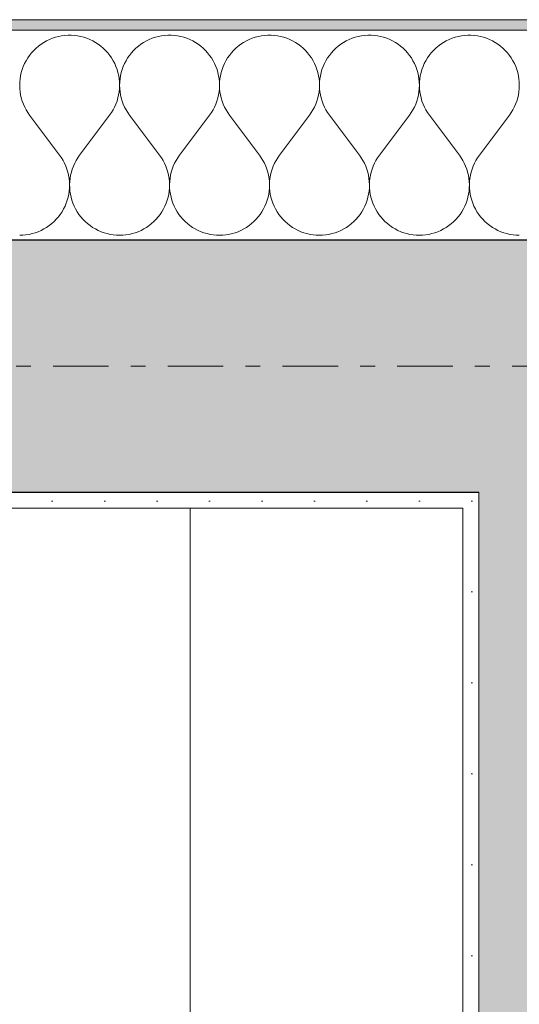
# Model space of a CAD drawing. Extents: x 100 to 2982, y 37 to 2050.
# Tile 72 of 135: x 1046 to 1093, y 1729 to 1823. Entities that reach past the tile are written whole.
import ezdxf
from ezdxf.xclip import XClip

# ---------------------------------------------------------------- set-up
doc = ezdxf.new("R2010")
doc.units = 0
doc.header["$MEASUREMENT"] = 0
doc.header["$XCLIPFRAME"] = 0
doc.linetypes.add('Przerywana podwójnie', pattern=[54.680554, 26.458333, -10.583333, 7.055556, -10.583333])
doc.linetypes.add('Wipeout_Contour', pattern=[5000, 0, -5000])
for name, color, linetype in [('250-A Schody Pochylnie', 7, 'Continuous'), ('410-K Osie', 7, 'Continuous'), ('420-K Ściany', 7, 'Continuous'), ('820-G Rysunki Obrazki', 7, 'Continuous')]:
    doc.layers.add(name, color=color, linetype=linetype)
pattern_1 = [(0, (-18316.349, -206.5255), (0, 8.660254), [0, -5]), (0, (-18313.849, -202.195), (0, 8.660254), [0, -5])]

# ---------------------------------------------------------------- blocks, each defined once
blk = doc.blocks.new('*X4')
at = {"layer": '420-K Ściany', "color": 174, "linetype": 'Continuous', "lineweight": 5, "ltscale": 0.2}
for p, q in [((1048.672, 1820.739), (1048.388, 1820.624)), ((1048.962, 1820.835), (1048.672, 1820.739)), ((1049.257, 1820.913), (1048.962, 1820.835)), ((1049.557, 1820.972), (1049.257, 1820.913)), ((1049.86, 1821.011), (1049.557, 1820.972)), ((1050.165, 1821.03), (1049.86, 1821.011)), ((1050.471, 1821.03), (1050.165, 1821.03)), ((1050.776, 1821.011), (1050.471, 1821.03)), ((1051.079, 1820.972), (1050.776, 1821.011)), ((1051.379, 1820.913), (1051.079, 1820.972)), ((1051.674, 1820.835), (1051.379, 1820.913)), ((1051.964, 1820.739), (1051.674, 1820.835)), ((1052.247, 1820.624), (1051.964, 1820.739)), ((1058.195, 1820.739), (1057.912, 1820.624)), ((1058.485, 1820.835), (1058.195, 1820.739)), ((1058.781, 1820.913), (1058.485, 1820.835)), ((1059.081, 1820.972), (1058.781, 1820.913)), ((1059.384, 1821.011), (1059.081, 1820.972)), ((1059.689, 1821.03), (1059.384, 1821.011)), ((1059.994, 1821.03), (1059.689, 1821.03)), ((1060.299, 1821.011), (1059.994, 1821.03)), ((1060.602, 1820.972), (1060.299, 1821.011)), ((1060.902, 1820.913), (1060.602, 1820.972)), ((1061.198, 1820.835), (1060.902, 1820.913)), ((1061.488, 1820.739), (1061.198, 1820.835)), ((1061.771, 1820.624), (1061.488, 1820.739)), ((1067.719, 1820.739), (1067.436, 1820.624)), ((1068.009, 1820.835), (1067.719, 1820.739)), ((1068.305, 1820.913), (1068.009, 1820.835)), ((1068.605, 1820.972), (1068.305, 1820.913)), ((1068.908, 1821.011), (1068.605, 1820.972)), ((1069.213, 1821.03), (1068.908, 1821.011)), ((1069.518, 1821.03), (1069.213, 1821.03)), ((1069.823, 1821.011), (1069.518, 1821.03)), ((1070.126, 1820.972), (1069.823, 1821.011)), ((1070.426, 1820.913), (1070.126, 1820.972)), ((1070.722, 1820.835), (1070.426, 1820.913)), ((1071.012, 1820.739), (1070.722, 1820.835)), ((1071.295, 1820.624), (1071.012, 1820.739)), ((1077.243, 1820.739), (1076.96, 1820.624)), ((1077.533, 1820.835), (1077.243, 1820.739)), ((1077.829, 1820.913), (1077.533, 1820.835)), ((1078.128, 1820.972), (1077.829, 1820.913)), ((1078.431, 1821.011), (1078.128, 1820.972)), ((1078.736, 1821.03), (1078.431, 1821.011)), ((1079.042, 1821.03), (1078.736, 1821.03)), ((1079.347, 1821.011), (1079.042, 1821.03)), ((1079.65, 1820.972), (1079.347, 1821.011)), ((1079.95, 1820.913), (1079.65, 1820.972)), ((1080.246, 1820.835), (1079.95, 1820.913)), ((1080.536, 1820.739), (1080.246, 1820.835)), ((1080.819, 1820.624), (1080.536, 1820.739)), ((1086.767, 1820.739), (1086.484, 1820.624)), ((1087.057, 1820.835), (1086.767, 1820.739)), ((1087.352, 1820.913), (1087.057, 1820.835)), ((1087.652, 1820.972), (1087.352, 1820.913)), ((1087.955, 1821.011), (1087.652, 1820.972)), ((1088.26, 1821.03), (1087.955, 1821.011)), ((1088.566, 1821.03), (1088.26, 1821.03)), ((1088.871, 1821.011), (1088.566, 1821.03)), ((1089.174, 1820.972), (1088.871, 1821.011)), ((1089.474, 1820.913), (1089.174, 1820.972)), ((1089.769, 1820.835), (1089.474, 1820.913)), ((1090.059, 1820.739), (1089.769, 1820.835)), ((1090.343, 1820.624), (1090.059, 1820.739)), ((1047.114, 1819.793), (1046.894, 1819.581)), ((1047.346, 1819.992), (1047.114, 1819.793)), ((1047.591, 1820.175), (1047.346, 1819.992)), ((1047.847, 1820.341), (1047.591, 1820.175)), ((1048.113, 1820.492), (1047.847, 1820.341)), ((1048.388, 1820.624), (1048.113, 1820.492)), ((1052.523, 1820.492), (1052.247, 1820.624)), ((1052.789, 1820.341), (1052.523, 1820.492)), ((1053.045, 1820.175), (1052.789, 1820.341)), ((1053.289, 1819.992), (1053.045, 1820.175)), ((1053.522, 1819.793), (1053.289, 1819.992)), ((1053.741, 1819.581), (1053.522, 1819.793)), ((1056.637, 1819.793), (1056.418, 1819.581)), ((1056.87, 1819.992), (1056.637, 1819.793)), ((1057.115, 1820.175), (1056.87, 1819.992)), ((1057.371, 1820.341), (1057.115, 1820.175)), ((1057.637, 1820.492), (1057.371, 1820.341)), ((1057.912, 1820.624), (1057.637, 1820.492)), ((1062.046, 1820.492), (1061.771, 1820.624)), ((1062.313, 1820.341), (1062.046, 1820.492)), ((1062.569, 1820.175), (1062.313, 1820.341)), ((1062.813, 1819.992), (1062.569, 1820.175)), ((1063.046, 1819.793), (1062.813, 1819.992)), ((1063.265, 1819.581), (1063.046, 1819.793)), ((1066.161, 1819.793), (1065.942, 1819.581)), ((1066.394, 1819.992), (1066.161, 1819.793)), ((1066.639, 1820.175), (1066.394, 1819.992)), ((1066.895, 1820.341), (1066.639, 1820.175)), ((1067.161, 1820.492), (1066.895, 1820.341)), ((1067.436, 1820.624), (1067.161, 1820.492)), ((1071.57, 1820.492), (1071.295, 1820.624)), ((1071.836, 1820.341), (1071.57, 1820.492)), ((1072.092, 1820.175), (1071.836, 1820.341)), ((1072.337, 1819.992), (1072.092, 1820.175)), ((1072.57, 1819.793), (1072.337, 1819.992)), ((1072.789, 1819.581), (1072.57, 1819.793)), ((1075.685, 1819.793), (1075.466, 1819.581)), ((1075.918, 1819.992), (1075.685, 1819.793)), ((1076.162, 1820.175), (1075.918, 1819.992)), ((1076.418, 1820.341), (1076.162, 1820.175)), ((1076.685, 1820.492), (1076.418, 1820.341)), ((1076.96, 1820.624), (1076.685, 1820.492)), ((1081.094, 1820.492), (1080.819, 1820.624)), ((1081.36, 1820.341), (1081.094, 1820.492)), ((1081.616, 1820.175), (1081.36, 1820.341)), ((1081.861, 1819.992), (1081.616, 1820.175)), ((1082.093, 1819.793), (1081.861, 1819.992)), ((1082.313, 1819.581), (1082.093, 1819.793)), ((1085.209, 1819.793), (1084.99, 1819.581)), ((1085.441, 1819.992), (1085.209, 1819.793)), ((1085.686, 1820.175), (1085.441, 1819.992)), ((1085.942, 1820.341), (1085.686, 1820.175)), ((1086.208, 1820.492), (1085.942, 1820.341)), ((1086.484, 1820.624), (1086.208, 1820.492)), ((1090.618, 1820.492), (1090.343, 1820.624)), ((1090.884, 1820.341), (1090.618, 1820.492)), ((1091.14, 1820.175), (1090.884, 1820.341)), ((1091.385, 1819.992), (1091.14, 1820.175)), ((1091.617, 1819.793), (1091.385, 1819.992)), ((1091.837, 1819.581), (1091.617, 1819.793)), ((1046.324, 1818.864), (1046.166, 1818.603)), ((1046.499, 1819.115), (1046.324, 1818.864)), ((1046.689, 1819.354), (1046.499, 1819.115)), ((1046.894, 1819.581), (1046.689, 1819.354)), ((1053.947, 1819.354), (1053.741, 1819.581)), ((1054.137, 1819.115), (1053.947, 1819.354)), ((1054.311, 1818.864), (1054.137, 1819.115)), ((1054.47, 1818.603), (1054.311, 1818.864)), ((1055.848, 1818.864), (1055.69, 1818.603)), ((1056.023, 1819.115), (1055.848, 1818.864)), ((1056.213, 1819.354), (1056.023, 1819.115)), ((1056.418, 1819.581), (1056.213, 1819.354)), ((1063.47, 1819.354), (1063.265, 1819.581)), ((1063.661, 1819.115), (1063.47, 1819.354)), ((1063.835, 1818.864), (1063.661, 1819.115)), ((1063.993, 1818.603), (1063.835, 1818.864)), ((1065.372, 1818.864), (1065.214, 1818.603)), ((1065.546, 1819.115), (1065.372, 1818.864)), ((1065.737, 1819.354), (1065.546, 1819.115)), ((1065.942, 1819.581), (1065.737, 1819.354)), ((1072.994, 1819.354), (1072.789, 1819.581)), ((1073.185, 1819.115), (1072.994, 1819.354)), ((1073.359, 1818.864), (1073.185, 1819.115)), ((1073.517, 1818.603), (1073.359, 1818.864)), ((1074.896, 1818.864), (1074.737, 1818.603)), ((1075.07, 1819.115), (1074.896, 1818.864)), ((1075.26, 1819.354), (1075.07, 1819.115)), ((1075.466, 1819.581), (1075.26, 1819.354)), ((1082.518, 1819.354), (1082.313, 1819.581)), ((1082.708, 1819.115), (1082.518, 1819.354)), ((1082.883, 1818.864), (1082.708, 1819.115)), ((1083.041, 1818.603), (1082.883, 1818.864)), ((1084.419, 1818.864), (1084.261, 1818.603)), ((1084.594, 1819.115), (1084.419, 1818.864)), ((1084.784, 1819.354), (1084.594, 1819.115)), ((1084.99, 1819.581), (1084.784, 1819.354)), ((1092.042, 1819.354), (1091.837, 1819.581)), ((1092.232, 1819.115), (1092.042, 1819.354)), ((1092.407, 1818.864), (1092.232, 1819.115)), ((1092.565, 1818.603), (1092.407, 1818.864)), ((1045.902, 1818.052), (1045.796, 1817.765)), ((1046.025, 1818.332), (1045.902, 1818.052)), ((1046.166, 1818.603), (1046.025, 1818.332)), ((1054.611, 1818.332), (1054.47, 1818.603)), ((1054.734, 1818.052), (1054.611, 1818.332)), ((1054.839, 1817.765), (1054.734, 1818.052)), ((1055.425, 1818.052), (1055.32, 1817.765)), ((1055.549, 1818.332), (1055.425, 1818.052)), ((1055.69, 1818.603), (1055.549, 1818.332)), ((1064.134, 1818.332), (1063.993, 1818.603)), ((1064.258, 1818.052), (1064.134, 1818.332)), ((1064.363, 1817.765), (1064.258, 1818.052)), ((1064.949, 1818.052), (1064.844, 1817.765)), ((1065.073, 1818.332), (1064.949, 1818.052)), ((1065.214, 1818.603), (1065.073, 1818.332)), ((1073.658, 1818.332), (1073.517, 1818.603)), ((1073.782, 1818.052), (1073.658, 1818.332)), ((1073.887, 1817.765), (1073.782, 1818.052)), ((1074.473, 1818.052), (1074.368, 1817.765)), ((1074.596, 1818.332), (1074.473, 1818.052)), ((1074.737, 1818.603), (1074.596, 1818.332)), ((1083.182, 1818.332), (1083.041, 1818.603)), ((1083.305, 1818.052), (1083.182, 1818.332)), ((1083.411, 1817.765), (1083.305, 1818.052)), ((1083.997, 1818.052), (1083.892, 1817.765)), ((1084.12, 1818.332), (1083.997, 1818.052)), ((1084.261, 1818.603), (1084.12, 1818.332)), ((1092.706, 1818.332), (1092.565, 1818.603)), ((1092.829, 1818.052), (1092.706, 1818.332)), ((1092.934, 1817.765), (1092.829, 1818.052)), ((1045.642, 1817.174), (1045.594, 1816.872)), ((1045.71, 1817.472), (1045.642, 1817.174)), ((1045.796, 1817.765), (1045.71, 1817.472)), ((1054.926, 1817.472), (1054.839, 1817.765)), ((1054.993, 1817.174), (1054.926, 1817.472)), ((1055.042, 1816.872), (1054.993, 1817.174)), ((1055.166, 1817.174), (1055.118, 1816.872)), ((1055.234, 1817.472), (1055.166, 1817.174)), ((1055.32, 1817.765), (1055.234, 1817.472)), ((1064.449, 1817.472), (1064.363, 1817.765)), ((1064.517, 1817.174), (1064.449, 1817.472)), ((1064.565, 1816.872), (1064.517, 1817.174)), ((1064.69, 1817.174), (1064.642, 1816.872)), ((1064.758, 1817.472), (1064.69, 1817.174)), ((1064.844, 1817.765), (1064.758, 1817.472)), ((1073.973, 1817.472), (1073.887, 1817.765)), ((1074.041, 1817.174), (1073.973, 1817.472)), ((1074.089, 1816.872), (1074.041, 1817.174)), ((1074.214, 1817.174), (1074.165, 1816.872)), ((1074.281, 1817.472), (1074.214, 1817.174)), ((1074.368, 1817.765), (1074.281, 1817.472)), ((1083.497, 1817.472), (1083.411, 1817.765)), ((1083.565, 1817.174), (1083.497, 1817.472)), ((1083.613, 1816.872), (1083.565, 1817.174)), ((1083.738, 1817.174), (1083.689, 1816.872)), ((1083.805, 1817.472), (1083.738, 1817.174)), ((1083.892, 1817.765), (1083.805, 1817.472)), ((1093.021, 1817.472), (1092.934, 1817.765)), ((1093.088, 1817.174), (1093.021, 1817.472)), ((1093.137, 1816.872), (1093.088, 1817.174)), ((1045.565, 1816.568), (1045.556, 1816.263)), ((1045.556, 1816.263), (1045.566, 1815.957)), ((1045.594, 1816.872), (1045.565, 1816.568)), ((1045.566, 1815.957), (1045.596, 1815.653)), ((1055.04, 1815.653), (1055.069, 1815.957)), ((1055.07, 1816.568), (1055.042, 1816.872)), ((1055.069, 1815.957), (1055.08, 1816.263)), ((1055.08, 1816.263), (1055.07, 1816.568)), ((1055.089, 1816.568), (1055.08, 1816.263)), ((1055.08, 1816.263), (1055.09, 1815.957)), ((1055.118, 1816.872), (1055.089, 1816.568)), ((1055.09, 1815.957), (1055.12, 1815.653)), ((1064.563, 1815.653), (1064.593, 1815.957)), ((1064.594, 1816.568), (1064.565, 1816.872)), ((1064.593, 1815.957), (1064.604, 1816.263)), ((1064.604, 1816.263), (1064.594, 1816.568)), ((1064.613, 1816.568), (1064.604, 1816.263)), ((1064.604, 1816.263), (1064.614, 1815.957)), ((1064.642, 1816.872), (1064.613, 1816.568)), ((1064.614, 1815.957), (1064.644, 1815.653)), ((1074.087, 1815.653), (1074.117, 1815.957)), ((1074.118, 1816.568), (1074.089, 1816.872)), ((1074.117, 1815.957), (1074.127, 1816.263)), ((1074.127, 1816.263), (1074.118, 1816.568)), ((1074.137, 1816.568), (1074.127, 1816.263)), ((1074.127, 1816.263), (1074.138, 1815.957)), ((1074.165, 1816.872), (1074.137, 1816.568)), ((1074.138, 1815.957), (1074.168, 1815.653)), ((1083.611, 1815.653), (1083.641, 1815.957)), ((1083.642, 1816.568), (1083.613, 1816.872)), ((1083.641, 1815.957), (1083.651, 1816.263)), ((1083.651, 1816.263), (1083.642, 1816.568)), ((1083.66, 1816.568), (1083.651, 1816.263)), ((1083.651, 1816.263), (1083.661, 1815.957)), ((1083.689, 1816.872), (1083.66, 1816.568)), ((1083.661, 1815.957), (1083.691, 1815.653)), ((1093.135, 1815.653), (1093.165, 1815.957)), ((1093.166, 1816.568), (1093.137, 1816.872)), ((1093.165, 1815.957), (1093.175, 1816.263)), ((1093.175, 1816.263), (1093.166, 1816.568)), ((1045.596, 1815.653), (1045.645, 1815.352)), ((1045.645, 1815.352), (1045.714, 1815.054)), ((1045.714, 1815.054), (1045.802, 1814.761)), ((1054.834, 1814.761), (1054.922, 1815.054)), ((1054.922, 1815.054), (1054.99, 1815.352)), ((1054.99, 1815.352), (1055.04, 1815.653)), ((1055.12, 1815.653), (1055.169, 1815.352)), ((1055.169, 1815.352), (1055.238, 1815.054)), ((1055.238, 1815.054), (1055.325, 1814.761)), ((1064.358, 1814.761), (1064.445, 1815.054)), ((1064.445, 1815.054), (1064.514, 1815.352)), ((1064.514, 1815.352), (1064.563, 1815.653)), ((1064.644, 1815.653), (1064.693, 1815.352)), ((1064.693, 1815.352), (1064.762, 1815.054)), ((1064.762, 1815.054), (1064.849, 1814.761)), ((1073.882, 1814.761), (1073.969, 1815.054)), ((1073.969, 1815.054), (1074.038, 1815.352)), ((1074.038, 1815.352), (1074.087, 1815.653)), ((1074.168, 1815.653), (1074.217, 1815.352)), ((1074.217, 1815.352), (1074.285, 1815.054)), ((1074.285, 1815.054), (1074.373, 1814.761)), ((1083.406, 1814.761), (1083.493, 1815.054)), ((1083.493, 1815.054), (1083.562, 1815.352)), ((1083.562, 1815.352), (1083.611, 1815.653)), ((1083.691, 1815.653), (1083.741, 1815.352)), ((1083.741, 1815.352), (1083.809, 1815.054)), ((1083.809, 1815.054), (1083.897, 1814.761)), ((1092.929, 1814.761), (1093.017, 1815.054)), ((1093.017, 1815.054), (1093.085, 1815.352)), ((1093.085, 1815.352), (1093.135, 1815.653)), ((1045.802, 1814.761), (1045.908, 1814.475)), ((1045.908, 1814.475), (1046.032, 1814.195)), ((1046.032, 1814.195), (1046.174, 1813.925)), ((1054.462, 1813.925), (1054.604, 1814.195)), ((1054.604, 1814.195), (1054.728, 1814.475)), ((1054.728, 1814.475), (1054.834, 1814.761)), ((1055.325, 1814.761), (1055.431, 1814.475)), ((1055.431, 1814.475), (1055.556, 1814.195)), ((1055.556, 1814.195), (1055.698, 1813.925)), ((1063.986, 1813.925), (1064.127, 1814.195)), ((1064.127, 1814.195), (1064.252, 1814.475)), ((1064.252, 1814.475), (1064.358, 1814.761)), ((1064.849, 1814.761), (1064.955, 1814.475)), ((1064.955, 1814.475), (1065.08, 1814.195)), ((1065.08, 1814.195), (1065.221, 1813.925)), ((1073.509, 1813.925), (1073.651, 1814.195)), ((1073.651, 1814.195), (1073.776, 1814.475)), ((1073.776, 1814.475), (1073.882, 1814.761)), ((1074.373, 1814.761), (1074.479, 1814.475)), ((1074.479, 1814.475), (1074.603, 1814.195)), ((1074.603, 1814.195), (1074.745, 1813.925)), ((1083.033, 1813.925), (1083.175, 1814.195)), ((1083.175, 1814.195), (1083.299, 1814.475)), ((1083.299, 1814.475), (1083.406, 1814.761)), ((1083.897, 1814.761), (1084.003, 1814.475)), ((1084.003, 1814.475), (1084.127, 1814.195)), ((1084.127, 1814.195), (1084.269, 1813.925)), ((1092.557, 1813.925), (1092.699, 1814.195)), ((1092.699, 1814.195), (1092.823, 1814.475)), ((1092.823, 1814.475), (1092.929, 1814.761)), ((1046.174, 1813.925), (1046.333, 1813.664)), ((1046.333, 1813.664), (1046.508, 1813.414)), ((1046.508, 1813.414), (1049.365, 1809.604)), ((1054.127, 1813.414), (1051.27, 1809.604)), ((1054.127, 1813.414), (1054.303, 1813.664)), ((1054.303, 1813.664), (1054.462, 1813.925)), ((1055.698, 1813.925), (1055.857, 1813.664)), ((1055.857, 1813.664), (1056.032, 1813.414)), ((1056.032, 1813.414), (1058.889, 1809.604)), ((1063.651, 1813.414), (1060.794, 1809.604)), ((1063.651, 1813.414), (1063.827, 1813.664)), ((1063.827, 1813.664), (1063.986, 1813.925)), ((1065.221, 1813.925), (1065.38, 1813.664)), ((1065.38, 1813.664), (1065.556, 1813.414)), ((1065.556, 1813.414), (1068.413, 1809.604)), ((1073.175, 1813.414), (1070.318, 1809.604)), ((1073.175, 1813.414), (1073.35, 1813.664)), ((1073.35, 1813.664), (1073.509, 1813.925)), ((1074.745, 1813.925), (1074.904, 1813.664)), ((1074.904, 1813.664), (1075.08, 1813.414)), ((1075.08, 1813.414), (1077.937, 1809.604)), ((1082.699, 1813.414), (1079.842, 1809.604)), ((1082.699, 1813.414), (1082.874, 1813.664)), ((1082.874, 1813.664), (1083.033, 1813.925)), ((1084.269, 1813.925), (1084.428, 1813.664)), ((1084.428, 1813.664), (1084.604, 1813.414)), ((1084.604, 1813.414), (1087.461, 1809.604)), ((1092.223, 1813.414), (1089.365, 1809.604)), ((1092.223, 1813.414), (1092.398, 1813.664)), ((1092.398, 1813.664), (1092.557, 1813.925)), ((1049.538, 1809.358), (1049.365, 1809.604)), ((1051.27, 1809.604), (1051.097, 1809.358)), ((1059.062, 1809.358), (1058.889, 1809.604)), ((1060.794, 1809.604), (1060.621, 1809.358)), ((1068.586, 1809.358), (1068.413, 1809.604)), ((1070.318, 1809.604), (1070.145, 1809.358)), ((1078.11, 1809.358), (1077.937, 1809.604)), ((1079.842, 1809.604), (1079.669, 1809.358)), ((1087.634, 1809.358), (1087.461, 1809.604)), ((1089.365, 1809.604), (1089.192, 1809.358)), ((1049.696, 1809.101), (1049.538, 1809.358)), ((1049.836, 1808.834), (1049.696, 1809.101)), ((1049.959, 1808.559), (1049.836, 1808.834)), ((1050.065, 1808.277), (1049.959, 1808.559)), ((1050.676, 1808.559), (1050.57, 1808.277)), ((1050.8, 1808.834), (1050.676, 1808.559)), ((1050.94, 1809.101), (1050.8, 1808.834)), ((1051.097, 1809.358), (1050.94, 1809.101)), ((1059.219, 1809.101), (1059.062, 1809.358)), ((1059.36, 1808.834), (1059.219, 1809.101)), ((1059.483, 1808.559), (1059.36, 1808.834)), ((1059.589, 1808.277), (1059.483, 1808.559)), ((1060.2, 1808.559), (1060.094, 1808.277)), ((1060.323, 1808.834), (1060.2, 1808.559)), ((1060.464, 1809.101), (1060.323, 1808.834)), ((1060.621, 1809.358), (1060.464, 1809.101)), ((1068.743, 1809.101), (1068.586, 1809.358)), ((1068.884, 1808.834), (1068.743, 1809.101)), ((1069.007, 1808.559), (1068.884, 1808.834)), ((1069.113, 1808.277), (1069.007, 1808.559)), ((1069.724, 1808.559), (1069.618, 1808.277)), ((1069.847, 1808.834), (1069.724, 1808.559)), ((1069.988, 1809.101), (1069.847, 1808.834)), ((1070.145, 1809.358), (1069.988, 1809.101)), ((1078.267, 1809.101), (1078.11, 1809.358)), ((1078.407, 1808.834), (1078.267, 1809.101)), ((1078.531, 1808.559), (1078.407, 1808.834)), ((1078.637, 1808.277), (1078.531, 1808.559)), ((1079.248, 1808.559), (1079.142, 1808.277)), ((1079.371, 1808.834), (1079.248, 1808.559)), ((1079.512, 1809.101), (1079.371, 1808.834)), ((1079.669, 1809.358), (1079.512, 1809.101)), ((1087.791, 1809.101), (1087.634, 1809.358)), ((1087.931, 1808.834), (1087.791, 1809.101)), ((1088.055, 1808.559), (1087.931, 1808.834)), ((1088.16, 1808.277), (1088.055, 1808.559)), ((1088.771, 1808.559), (1088.666, 1808.277)), ((1088.895, 1808.834), (1088.771, 1808.559)), ((1089.035, 1809.101), (1088.895, 1808.834)), ((1089.192, 1809.358), (1089.035, 1809.101)), ((1050.153, 1807.989), (1050.065, 1808.277)), ((1050.222, 1807.696), (1050.153, 1807.989)), ((1050.273, 1807.399), (1050.222, 1807.696)), ((1050.413, 1807.696), (1050.363, 1807.399)), ((1050.483, 1807.989), (1050.413, 1807.696)), ((1050.57, 1808.277), (1050.483, 1807.989)), ((1059.677, 1807.989), (1059.589, 1808.277)), ((1059.746, 1807.696), (1059.677, 1807.989)), ((1059.797, 1807.399), (1059.746, 1807.696)), ((1059.937, 1807.696), (1059.886, 1807.399)), ((1060.006, 1807.989), (1059.937, 1807.696)), ((1060.094, 1808.277), (1060.006, 1807.989)), ((1069.201, 1807.989), (1069.113, 1808.277)), ((1069.27, 1807.696), (1069.201, 1807.989)), ((1069.321, 1807.399), (1069.27, 1807.696)), ((1069.461, 1807.696), (1069.41, 1807.399)), ((1069.53, 1807.989), (1069.461, 1807.696)), ((1069.618, 1808.277), (1069.53, 1807.989)), ((1078.724, 1807.989), (1078.637, 1808.277)), ((1078.794, 1807.696), (1078.724, 1807.989)), ((1078.844, 1807.399), (1078.794, 1807.696)), ((1078.985, 1807.696), (1078.934, 1807.399)), ((1079.054, 1807.989), (1078.985, 1807.696)), ((1079.142, 1808.277), (1079.054, 1807.989)), ((1088.248, 1807.989), (1088.16, 1808.277)), ((1088.318, 1807.696), (1088.248, 1807.989)), ((1088.368, 1807.399), (1088.318, 1807.696)), ((1088.509, 1807.696), (1088.458, 1807.399)), ((1088.578, 1807.989), (1088.509, 1807.696)), ((1088.666, 1808.277), (1088.578, 1807.989)), ((1050.305, 1807.1), (1050.273, 1807.399)), ((1050.318, 1806.799), (1050.305, 1807.1)), ((1050.311, 1806.497), (1050.318, 1806.799)), ((1050.331, 1807.1), (1050.318, 1806.799)), ((1050.318, 1806.799), (1050.324, 1806.497)), ((1050.363, 1807.399), (1050.331, 1807.1)), ((1059.829, 1807.1), (1059.797, 1807.399)), ((1059.841, 1806.799), (1059.829, 1807.1)), ((1059.835, 1806.497), (1059.841, 1806.799)), ((1059.855, 1807.1), (1059.842, 1806.799)), ((1059.842, 1806.799), (1059.848, 1806.497)), ((1059.886, 1807.399), (1059.855, 1807.1)), ((1069.352, 1807.1), (1069.321, 1807.399)), ((1069.365, 1806.799), (1069.352, 1807.1)), ((1069.359, 1806.497), (1069.365, 1806.799)), ((1069.378, 1807.1), (1069.366, 1806.799)), ((1069.366, 1806.799), (1069.372, 1806.497)), ((1069.41, 1807.399), (1069.378, 1807.1)), ((1078.876, 1807.1), (1078.844, 1807.399)), ((1078.889, 1806.799), (1078.876, 1807.1)), ((1078.883, 1806.497), (1078.889, 1806.799)), ((1078.902, 1807.1), (1078.89, 1806.799)), ((1078.89, 1806.799), (1078.896, 1806.497)), ((1078.934, 1807.399), (1078.902, 1807.1)), ((1088.4, 1807.1), (1088.368, 1807.399)), ((1088.413, 1806.799), (1088.4, 1807.1)), ((1088.407, 1806.497), (1088.413, 1806.799)), ((1088.426, 1807.1), (1088.413, 1806.799)), ((1088.413, 1806.799), (1088.42, 1806.497)), ((1088.458, 1807.399), (1088.426, 1807.1)), ((1050.179, 1805.605), (1050.242, 1805.899)), ((1050.242, 1805.899), (1050.286, 1806.197)), ((1050.286, 1806.197), (1050.311, 1806.497)), ((1050.324, 1806.497), (1050.35, 1806.197)), ((1050.35, 1806.197), (1050.394, 1805.899)), ((1050.394, 1805.899), (1050.457, 1805.605)), ((1059.703, 1805.605), (1059.766, 1805.899)), ((1059.766, 1805.899), (1059.81, 1806.197)), ((1059.81, 1806.197), (1059.835, 1806.497)), ((1059.848, 1806.497), (1059.873, 1806.197)), ((1059.873, 1806.197), (1059.918, 1805.899)), ((1059.918, 1805.899), (1059.981, 1805.605)), ((1069.226, 1805.605), (1069.289, 1805.899)), ((1069.289, 1805.899), (1069.334, 1806.197)), ((1069.334, 1806.197), (1069.359, 1806.497)), ((1069.372, 1806.497), (1069.397, 1806.197)), ((1069.397, 1806.197), (1069.441, 1805.899)), ((1069.441, 1805.899), (1069.504, 1805.605)), ((1078.75, 1805.605), (1078.813, 1805.899)), ((1078.813, 1805.899), (1078.857, 1806.197)), ((1078.857, 1806.197), (1078.883, 1806.497)), ((1078.896, 1806.497), (1078.921, 1806.197)), ((1078.921, 1806.197), (1078.965, 1805.899)), ((1078.965, 1805.899), (1079.028, 1805.605)), ((1088.274, 1805.605), (1088.337, 1805.899)), ((1088.337, 1805.899), (1088.381, 1806.197)), ((1088.381, 1806.197), (1088.407, 1806.497)), ((1088.42, 1806.497), (1088.445, 1806.197)), ((1088.445, 1806.197), (1088.489, 1805.899)), ((1088.489, 1805.899), (1088.552, 1805.605)), ((1049.746, 1804.484), (1049.88, 1804.753)), ((1049.88, 1804.753), (1049.998, 1805.031)), ((1049.998, 1805.031), (1050.097, 1805.315)), ((1050.097, 1805.315), (1050.179, 1805.605)), ((1050.457, 1805.605), (1050.538, 1805.315)), ((1050.538, 1805.315), (1050.638, 1805.031)), ((1050.638, 1805.031), (1050.755, 1804.753)), ((1050.755, 1804.753), (1050.89, 1804.484)), ((1059.269, 1804.484), (1059.404, 1804.753)), ((1059.404, 1804.753), (1059.522, 1805.031)), ((1059.522, 1805.031), (1059.621, 1805.315)), ((1059.621, 1805.315), (1059.703, 1805.605)), ((1059.981, 1805.605), (1060.062, 1805.315)), ((1060.062, 1805.315), (1060.162, 1805.031)), ((1060.162, 1805.031), (1060.279, 1804.753)), ((1060.279, 1804.753), (1060.414, 1804.484)), ((1068.793, 1804.484), (1068.928, 1804.753)), ((1068.928, 1804.753), (1069.045, 1805.031)), ((1069.045, 1805.031), (1069.145, 1805.315)), ((1069.145, 1805.315), (1069.226, 1805.605)), ((1069.504, 1805.605), (1069.586, 1805.315)), ((1069.586, 1805.315), (1069.686, 1805.031)), ((1069.686, 1805.031), (1069.803, 1804.753)), ((1069.803, 1804.753), (1069.938, 1804.484)), ((1078.317, 1804.484), (1078.452, 1804.753)), ((1078.452, 1804.753), (1078.569, 1805.031)), ((1078.569, 1805.031), (1078.669, 1805.315)), ((1078.669, 1805.315), (1078.75, 1805.605)), ((1079.028, 1805.605), (1079.11, 1805.315)), ((1079.11, 1805.315), (1079.209, 1805.031)), ((1079.209, 1805.031), (1079.327, 1804.753)), ((1079.327, 1804.753), (1079.461, 1804.484)), ((1087.841, 1804.484), (1087.976, 1804.753)), ((1087.976, 1804.753), (1088.093, 1805.031)), ((1088.093, 1805.031), (1088.193, 1805.315)), ((1088.193, 1805.315), (1088.274, 1805.605)), ((1088.552, 1805.605), (1088.634, 1805.315)), ((1088.634, 1805.315), (1088.733, 1805.031)), ((1088.733, 1805.031), (1088.851, 1804.753)), ((1088.851, 1804.753), (1088.985, 1804.484)), ((1049.243, 1803.734), (1049.426, 1803.973)), ((1049.426, 1803.973), (1049.594, 1804.223)), ((1049.594, 1804.223), (1049.746, 1804.484)), ((1050.89, 1804.484), (1051.041, 1804.223)), ((1051.041, 1804.223), (1051.209, 1803.973)), ((1051.209, 1803.973), (1051.392, 1803.734)), ((1058.767, 1803.734), (1058.95, 1803.973)), ((1058.95, 1803.973), (1059.118, 1804.223)), ((1059.118, 1804.223), (1059.269, 1804.484)), ((1060.414, 1804.484), (1060.565, 1804.223)), ((1060.565, 1804.223), (1060.733, 1803.973)), ((1060.733, 1803.973), (1060.916, 1803.734)), ((1068.291, 1803.734), (1068.474, 1803.973)), ((1068.474, 1803.973), (1068.642, 1804.223)), ((1068.642, 1804.223), (1068.793, 1804.484)), ((1069.938, 1804.484), (1070.089, 1804.223)), ((1070.089, 1804.223), (1070.257, 1803.973)), ((1070.257, 1803.973), (1070.44, 1803.734)), ((1077.815, 1803.734), (1077.998, 1803.973)), ((1077.998, 1803.973), (1078.166, 1804.223)), ((1078.166, 1804.223), (1078.317, 1804.484)), ((1079.461, 1804.484), (1079.613, 1804.223)), ((1079.613, 1804.223), (1079.781, 1803.973)), ((1079.781, 1803.973), (1079.964, 1803.734)), ((1087.339, 1803.734), (1087.522, 1803.973)), ((1087.522, 1803.973), (1087.689, 1804.223)), ((1087.689, 1804.223), (1087.841, 1804.484)), ((1088.985, 1804.484), (1089.137, 1804.223)), ((1089.137, 1804.223), (1089.304, 1803.973)), ((1089.304, 1803.973), (1089.487, 1803.734)), ((1048.123, 1802.736), (1048.372, 1802.907)), ((1048.372, 1802.907), (1048.609, 1803.092)), ((1048.609, 1803.092), (1048.834, 1803.293)), ((1048.834, 1803.293), (1049.046, 1803.507)), ((1049.046, 1803.507), (1049.243, 1803.734)), ((1051.392, 1803.734), (1051.59, 1803.507)), ((1051.59, 1803.507), (1051.802, 1803.293)), ((1051.802, 1803.293), (1052.027, 1803.092)), ((1052.027, 1803.092), (1052.264, 1802.907)), ((1052.264, 1802.907), (1052.512, 1802.736)), ((1057.647, 1802.736), (1057.895, 1802.907)), ((1057.895, 1802.907), (1058.133, 1803.092)), ((1058.133, 1803.092), (1058.357, 1803.293)), ((1058.357, 1803.293), (1058.569, 1803.507)), ((1058.569, 1803.507), (1058.767, 1803.734)), ((1060.916, 1803.734), (1061.114, 1803.507)), ((1061.114, 1803.507), (1061.326, 1803.293)), ((1061.326, 1803.293), (1061.551, 1803.092)), ((1061.551, 1803.092), (1061.788, 1802.907)), ((1061.788, 1802.907), (1062.036, 1802.736)), ((1067.171, 1802.736), (1067.419, 1802.907)), ((1067.419, 1802.907), (1067.656, 1803.092)), ((1067.656, 1803.092), (1067.881, 1803.293)), ((1067.881, 1803.293), (1068.093, 1803.507)), ((1068.093, 1803.507), (1068.291, 1803.734)), ((1070.44, 1803.734), (1070.638, 1803.507)), ((1070.638, 1803.507), (1070.85, 1803.293)), ((1070.85, 1803.293), (1071.075, 1803.092)), ((1071.075, 1803.092), (1071.312, 1802.907)), ((1071.312, 1802.907), (1071.56, 1802.736)), ((1076.695, 1802.736), (1076.943, 1802.907)), ((1076.943, 1802.907), (1077.18, 1803.092)), ((1077.18, 1803.092), (1077.405, 1803.293)), ((1077.405, 1803.293), (1077.617, 1803.507)), ((1077.617, 1803.507), (1077.815, 1803.734)), ((1079.964, 1803.734), (1080.162, 1803.507)), ((1080.162, 1803.507), (1080.373, 1803.293)), ((1080.373, 1803.293), (1080.598, 1803.092)), ((1080.598, 1803.092), (1080.835, 1802.907)), ((1080.835, 1802.907), (1081.084, 1802.736)), ((1086.218, 1802.736), (1086.467, 1802.907)), ((1086.467, 1802.907), (1086.704, 1803.092)), ((1086.704, 1803.092), (1086.929, 1803.293)), ((1086.929, 1803.293), (1087.141, 1803.507)), ((1087.141, 1803.507), (1087.339, 1803.734)), ((1089.487, 1803.734), (1089.685, 1803.507)), ((1089.685, 1803.507), (1089.897, 1803.293)), ((1089.897, 1803.293), (1090.122, 1803.092)), ((1090.122, 1803.092), (1090.359, 1802.907)), ((1090.359, 1802.907), (1090.608, 1802.736)), ((1045.556, 1801.985), (1045.857, 1801.995)), ((1045.857, 1801.995), (1046.157, 1802.023)), ((1046.157, 1802.023), (1046.454, 1802.071)), ((1046.454, 1802.071), (1046.748, 1802.137)), ((1046.748, 1802.137), (1047.037, 1802.221)), ((1047.037, 1802.221), (1047.32, 1802.324)), ((1047.32, 1802.324), (1047.596, 1802.444)), ((1047.596, 1802.444), (1047.864, 1802.582)), ((1047.864, 1802.582), (1048.123, 1802.736)), ((1052.512, 1802.736), (1052.771, 1802.582)), ((1052.771, 1802.582), (1053.039, 1802.444)), ((1053.039, 1802.444), (1053.315, 1802.324)), ((1053.315, 1802.324), (1053.598, 1802.221)), ((1053.598, 1802.221), (1053.887, 1802.137)), ((1053.887, 1802.137), (1054.181, 1802.071)), ((1054.181, 1802.071), (1054.479, 1802.023)), ((1054.479, 1802.023), (1054.779, 1801.995)), ((1054.779, 1801.995), (1055.08, 1801.985)), ((1055.08, 1801.985), (1055.381, 1801.995)), ((1055.381, 1801.995), (1055.681, 1802.023)), ((1055.681, 1802.023), (1055.978, 1802.071)), ((1055.978, 1802.071), (1056.272, 1802.137)), ((1056.272, 1802.137), (1056.561, 1802.221)), ((1056.561, 1802.221), (1056.844, 1802.324)), ((1056.844, 1802.324), (1057.12, 1802.444)), ((1057.12, 1802.444), (1057.388, 1802.582)), ((1057.388, 1802.582), (1057.647, 1802.736)), ((1062.036, 1802.736), (1062.295, 1802.582)), ((1062.295, 1802.582), (1062.563, 1802.444)), ((1062.563, 1802.444), (1062.839, 1802.324)), ((1062.839, 1802.324), (1063.122, 1802.221)), ((1063.122, 1802.221), (1063.411, 1802.137)), ((1063.411, 1802.137), (1063.705, 1802.071)), ((1063.705, 1802.071), (1064.003, 1802.023)), ((1064.003, 1802.023), (1064.302, 1801.995)), ((1064.302, 1801.995), (1064.604, 1801.985)), ((1064.604, 1801.985), (1064.905, 1801.995)), ((1064.905, 1801.995), (1065.204, 1802.023)), ((1065.204, 1802.023), (1065.502, 1802.071)), ((1065.502, 1802.071), (1065.796, 1802.137)), ((1065.796, 1802.137), (1066.085, 1802.221)), ((1066.085, 1802.221), (1066.368, 1802.324)), ((1066.368, 1802.324), (1066.644, 1802.444)), ((1066.644, 1802.444), (1066.912, 1802.582)), ((1066.912, 1802.582), (1067.171, 1802.736)), ((1071.56, 1802.736), (1071.819, 1802.582)), ((1071.819, 1802.582), (1072.087, 1802.444)), ((1072.087, 1802.444), (1072.363, 1802.324)), ((1072.363, 1802.324), (1072.646, 1802.221)), ((1072.646, 1802.221), (1072.935, 1802.137)), ((1072.935, 1802.137), (1073.229, 1802.071)), ((1073.229, 1802.071), (1073.526, 1802.023)), ((1073.526, 1802.023), (1073.826, 1801.995)), ((1073.826, 1801.995), (1074.127, 1801.985)), ((1074.127, 1801.985), (1074.428, 1801.995)), ((1074.428, 1801.995), (1074.728, 1802.023)), ((1074.728, 1802.023), (1075.026, 1802.071)), ((1075.026, 1802.071), (1075.32, 1802.137)), ((1075.32, 1802.137), (1075.609, 1802.221)), ((1075.609, 1802.221), (1075.892, 1802.324)), ((1075.892, 1802.324), (1076.168, 1802.444)), ((1076.168, 1802.444), (1076.436, 1802.582)), ((1076.436, 1802.582), (1076.695, 1802.736)), ((1081.084, 1802.736), (1081.343, 1802.582)), ((1081.343, 1802.582), (1081.611, 1802.444)), ((1081.611, 1802.444), (1081.887, 1802.324)), ((1081.887, 1802.324), (1082.17, 1802.221)), ((1082.17, 1802.221), (1082.459, 1802.137)), ((1082.459, 1802.137), (1082.753, 1802.071)), ((1082.753, 1802.071), (1083.05, 1802.023)), ((1083.05, 1802.023), (1083.35, 1801.995)), ((1083.35, 1801.995), (1083.651, 1801.985)), ((1083.651, 1801.985), (1083.952, 1801.995)), ((1083.952, 1801.995), (1084.252, 1802.023)), ((1084.252, 1802.023), (1084.55, 1802.071)), ((1084.55, 1802.071), (1084.843, 1802.137)), ((1084.843, 1802.137), (1085.132, 1802.221)), ((1085.132, 1802.221), (1085.416, 1802.324)), ((1085.416, 1802.324), (1085.692, 1802.444)), ((1085.692, 1802.444), (1085.96, 1802.582)), ((1085.96, 1802.582), (1086.218, 1802.736)), ((1090.608, 1802.736), (1090.866, 1802.582)), ((1090.866, 1802.582), (1091.134, 1802.444)), ((1091.134, 1802.444), (1091.41, 1802.324)), ((1091.41, 1802.324), (1091.694, 1802.221)), ((1091.694, 1802.221), (1091.983, 1802.137)), ((1091.983, 1802.137), (1092.277, 1802.071)), ((1092.277, 1802.071), (1092.574, 1802.023)), ((1092.574, 1802.023), (1092.874, 1801.995)), ((1092.874, 1801.995), (1093.175, 1801.985))]:
    blk.add_line(p, q, dxfattribs=at)
blk = doc.blocks.new('Rysunek_1_1', base_point=(-18316.349, -206.526))
at = {"layer": '420-K Ściany', "linetype": 'Continuous', "lineweight": 5}
h = blk.add_hatch(dxfattribs=at)
h.set_pattern_fill('Tynk_0001', color=176, style=0, pattern_type=2)
h.set_pattern_definition(pattern_1)
h.paths.add_polyline_path([(1288.802, 1822.509), (821.802, 1822.509), (821.802, 1821.509), (1288.802, 1821.509)])
at = {"layer": '420-K Ściany', "linetype": 'Continuous', "lineweight": 13}
for points in [[(827.802, 1801.509), (827.802, 1793.509), (827.802, 1777.509), (1089.302, 1777.509), (1089.302, 1801.509)], [(1089.302, 1777.509), (1101.302, 1777.509), (1101.302, 1801.509), (1089.302, 1801.509)], [(1089.302, 1776.009), (1101.302, 1776.009), (1101.302, 1777.509), (1089.302, 1777.509)], [(1101.302, 1648.509), (1101.302, 1776.009), (1089.302, 1776.009), (1089.302, 1648.509)]]:
    blk.add_hatch(color=62, dxfattribs=at).paths.add_polyline_path(points)
at = {"layer": '250-A Schody Pochylnie', "color": 1, "linetype": 'Continuous', "lineweight": 13, "ltscale": 0.2}
for p, q in [((827.802, 1776.009), (1087.802, 1776.009)), ((1087.802, 1776.009), (1087.802, 1635.009))]:
    blk.add_line(p, q, dxfattribs=at)
at = {"layer": '410-K Osie', "color": 4, "linetype": 'Przerywana podwójnie', "lineweight": 13, "ltscale": 0.2}
blk.add_line((589.417, 1789.509), (2255.561, 1789.509), dxfattribs=at)
blk.add_line((589.417, 1789.509), (2255.561, 1789.509), dxfattribs=at)
at = {"layer": '420-K Ściany', "color": 67, "linetype": 'Continuous', "lineweight": 13, "ltscale": 0.2}
for p, q in [((1288.802, 1821.509), (821.802, 1821.509)), ((1089.302, 1777.509), (1089.302, 1776.009)), ((1089.302, 1777.509), (1089.302, 1776.009)), ((1089.302, 1776.009), (1089.302, 1648.509))]:
    blk.add_line(p, q, dxfattribs=at)
at = {"layer": '420-K Ściany', "color": 27, "linetype": 'Continuous', "lineweight": 25, "ltscale": 0.2}
for p, q in [((1089.302, 1801.509), (827.802, 1801.509)), ((1101.302, 1801.509), (1089.302, 1801.509)), ((827.802, 1777.509), (1089.302, 1777.509))]:
    blk.add_line(p, q, dxfattribs=at)
at = {"layer": '420-K Ściany', "color": 47, "linetype": 'Continuous', "lineweight": 15, "ltscale": 0.2, "flags": 128}
blk.add_lwpolyline([(1288.802, 1822.509), (821.802, 1822.509)], dxfattribs=at)
at = {"color": 65, "linetype": 'Continuous', "lineweight": 13, "ltscale": 0.2}
blk.add_blockref('*X4', (0, 0), dxfattribs=at)
at = {"color": 254, "linetype": 'Wipeout_Contour', "lineweight": 0, "ltscale": 8065.191579}
blk.add_wipeout([(1087.802, 1776.009), (1061.802, 1776.009), (1061.802, 1635.009), (1087.802, 1635.009)], dxfattribs=at).dxf.layer = '250-A Schody Pochylnie'
at = {"layer": '420-K Ściany', "linetype": 'Continuous', "lineweight": 5}
h = blk.add_hatch(dxfattribs=at)
h.set_pattern_fill('Tynk_0001', color=180, style=0, pattern_type=2)
h.set_pattern_definition(pattern_1)
h.paths.add_polyline_path([(1087.802, 1776.009), (1089.302, 1776.009), (1089.302, 1777.509), (1087.802, 1777.509)])
h = blk.add_hatch(dxfattribs=at)
h.set_pattern_fill('Tynk_0001', color=180, style=0, pattern_type=2)
h.set_pattern_definition(pattern_1)
h.paths.add_polyline_path([(1089.302, 1636.509), (1089.302, 1776.009), (1087.802, 1776.009), (1087.802, 1636.509)])
at = {"layer": '250-A Schody Pochylnie', "color": 11, "linetype": 'Continuous', "lineweight": 13, "ltscale": 0.2}
for p, q in [((1061.802, 1635.009), (1061.802, 1776.009)), ((1061.802, 1776.009), (1087.802, 1776.009)), ((1087.802, 1776.009), (1087.802, 1635.009))]:
    blk.add_line(p, q, dxfattribs=at)
at = {"layer": '420-K Ściany', "color": 47, "linetype": 'Continuous', "lineweight": 15, "ltscale": 0.2, "flags": 128}
blk.add_lwpolyline([(1087.802, 1776.009), (1087.802, 1635.009)], dxfattribs=at)
at = {"color": 254, "linetype": 'Wipeout_Contour', "lineweight": 0, "ltscale": 8010.190076}
blk.add_wipeout([(1061.802, 1776.009), (1035.802, 1776.009), (1035.802, 1635.009), (1061.802, 1635.009)], dxfattribs=at).dxf.layer = '250-A Schody Pochylnie'
at = {"layer": '420-K Ściany', "linetype": 'Continuous', "lineweight": 5}
h = blk.add_hatch(dxfattribs=at)
h.set_pattern_fill('Tynk_0001', color=180, style=0, pattern_type=2)
h.set_pattern_definition(pattern_1)
h.paths.add_polyline_path([(827.802, 1777.509), (827.802, 1776.009), (1087.802, 1776.009), (1087.802, 1777.509)])
at = {"layer": '250-A Schody Pochylnie', "color": 11, "linetype": 'Continuous', "lineweight": 13, "ltscale": 0.2}
for p, q in [((1035.802, 1776.009), (1061.802, 1776.009)), ((1061.802, 1776.009), (1061.802, 1635.009))]:
    blk.add_line(p, q, dxfattribs=at)
at = {"layer": '420-K Ściany', "color": 47, "linetype": 'Continuous', "lineweight": 15, "ltscale": 0.2, "flags": 128}
blk.add_lwpolyline([(827.802, 1776.009), (1087.802, 1776.009)], dxfattribs=at)

msp = doc.modelspace()

# ---------------------------------------------------------------- block references
at = {"layer": '820-G Rysunki Obrazki', "color": 65, "linetype": 'Continuous', "lineweight": 13, "ltscale": 0.2}
ref = msp.add_blockref('Rysunek_1_1', (-18316.349, -206.526), dxfattribs=at)
XClip(ref).set_block_clipping_path([(244.527027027, 76.8014120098), (2570.9054054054, 2022.1162324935)])

doc.saveas('drawing.dxf')
